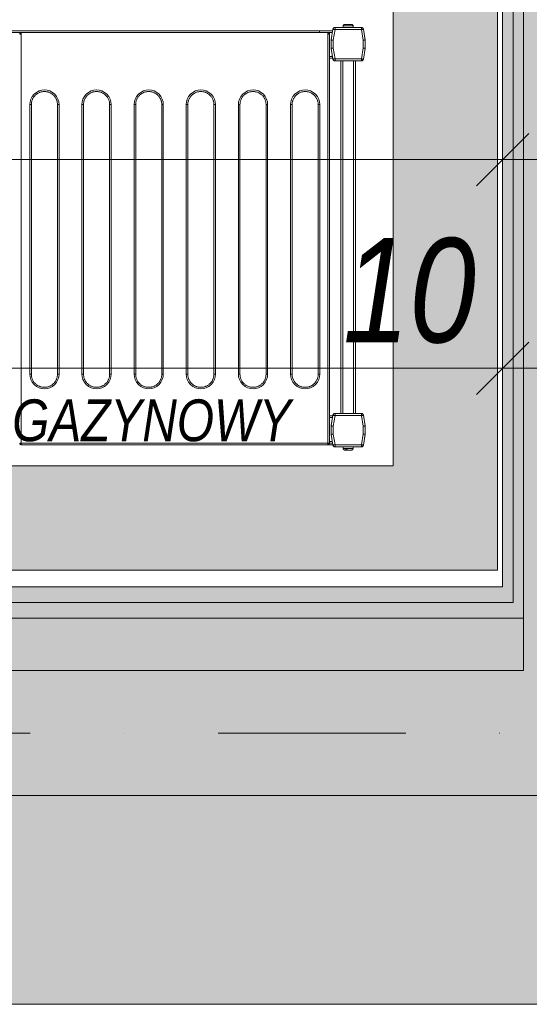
# Model space of a CAD drawing. Header units: millimetres. Extents: x -19278 to 18011, y -32369 to 41467.
# Tile 48 of 64: x -3814 to -3326, y 2630 to 3573. Entities that reach past the tile are written whole.
import ezdxf
from ezdxf.xclip import XClip

# ---------------------------------------------------------------- set-up
doc = ezdxf.new("R2010")
doc.units = ezdxf.units.MM
doc.header["$MEASUREMENT"] = 0
doc.header["$XCLIPFRAME"] = 0
doc.linetypes.add('Kropki i Kreski', pattern=[360, 180, -90, 0, -90])
for name, color, linetype in [('2D - Rysunki i Obrazki', 7, 'Continuous'), ('PT.A.01_1_Ściany wewnętrzne', 7, 'Continuous'), ('PT.A.01_1_Ściany zewnętrzne', 7, 'Continuous')]:
    doc.layers.add(name, color=color, linetype=linetype)
for name, color, linetype, lineweight in [('PT.A.01_1_Osie_Nr_pióra__101_Nr_pióra__252', 252, 'Continuous', 18), ('PT.A.01_1_Wnętrze - umeblowanie_Nr_pióra__101_Nr_pióra__252', 252, 'Continuous', 18), ('PT.A.01_1_Wnętrze - umeblowanie_Nr_pióra__1_Nr_pióra__7', 7, 'Continuous', 18), ('PT.A.01_1_Wnętrze - umeblowanie_Nr_pióra__201_Nr_pióra__7', 7, 'Continuous', 18), ('PT.A.01_1_Wymiarowanie_Nr_pióra__40_Nr_pióra__7', 7, 'Continuous', 18), ('PT.A.01_1_Ściany wewnętrzne_Nr_pióra__1_Nr_pióra__7', 7, 'Continuous', 18), ('PT.A.01_1_Ściany wewnętrzne_Nr_pióra__41_Nr_pióra__7', 7, 'Continuous', 18), ('PT.A.01_1_Ściany zewnętrzne_Nr_pióra__1_Nr_pióra__7', 7, 'Continuous', 18), ('PT.A.01_1_Ściany zewnętrzne_Nr_pióra__41_Nr_pióra__7', 7, 'Continuous', 18)]:
    doc.layers.add(name, color=color, linetype=linetype, lineweight=lineweight)
for name, color, linetype, lineweight, true_color in [('PT.A.01_1_Wymiarowanie_Nr_pióra__133_Nr_pióra__12', 7, 'Continuous', 18, 0xb0b000), ('PT.A.01_1_Ściany wewnętrzne_Nr_pióra__70_Nr_pióra__3', 7, 'Continuous', 18, 0x00bfbf), ('PT.A.01_1_Ściany zewnętrzne_Nr_pióra__174_Nr_pióra__22', 7, 'Continuous', 18, 0xe105fa)]:
    doc.layers.add(name, color=color, linetype=linetype, lineweight=lineweight, true_color=true_color)
doc.styles.add('GENERATED_STYLE_6', font='txt')

# ---------------------------------------------------------------- blocks, each defined once
blk = doc.blocks.new('Rysunek_1_1', base_point=(2114.36, 3072.6))
at = {"layer": 'PT.A.01_1_Wnętrze - umeblowanie_Nr_pióra__101_Nr_pióra__252', "linetype": 'Continuous'}
for points in [[(-3456.37, 3145.51), (-3356.37, 3045.51), (-3356.37, 4645.51), (-3456.37, 4545.51)], [(-4456.37, 3145.51), (-4556.37, 3045.51), (-3356.37, 3045.51), (-3456.37, 3145.51)]]:
    blk.add_hatch(color=256, dxfattribs=at).paths.add_polyline_path(points)
at = {"layer": 'PT.A.01_1_Ściany wewnętrzne', "linetype": 'Continuous', "lineweight": 0, "true_color": 0xffffff}
for points in [[(-3351.37, 4662.18), (-3351.37, 3029.51), (-3341.37, 3029.51), (-3341.37, 4662.18)], [(-3341.37, 4662.18), (-3341.37, 3029.51), (-3331.37, 3029.51), (-3331.37, 4662.18)], [(-3271.37, 3029.51), (-3271.37, 4662.18), (-3331.37, 4662.18), (-3331.37, 3029.51)]]:
    blk.add_hatch(color=7, dxfattribs=at).paths.add_polyline_path(points)
at = {"layer": 'PT.A.01_1_Ściany zewnętrzne', "linetype": 'Continuous', "lineweight": 0, "true_color": 0xffffff}
for points in [[(-6006.37, 3014.51), (-3351.37, 3014.51), (-3351.37, 3029.51), (-6006.37, 3029.51)], [(-3341.37, 3029.51), (-3351.37, 3029.51), (-3351.37, 3014.51), (-3341.37, 3014.51)], [(-3331.37, 3029.51), (-3341.37, 3029.51), (-3341.37, 3014.51), (-3331.37, 3014.51)], [(-3271.37, 3029.51), (-3331.37, 3029.51), (-3331.37, 3014.51), (-3271.37, 3014.51)], [(-6006.37, 3014.51), (-6006.37, 2999.51), (-3341.37, 2999.51), (-3341.37, 3014.51)], [(-3331.37, 3014.51), (-3341.37, 3014.51), (-3341.37, 2999.51), (-3331.37, 2999.51)], [(-3271.37, 3014.51), (-3331.37, 3014.51), (-3331.37, 2999.51), (-3271.37, 2999.51)], [(-6006.37, 2999.51), (-6006.37, 2949.51), (-3331.37, 2949.51), (-3331.37, 2999.51)], [(-3271.37, 2999.51), (-3331.37, 2999.51), (-3331.37, 2949.51), (-3271.37, 2949.51)], [(-6006.37, 2829.51), (-4361.28, 2829.51), (-4361.28, 2837.99), (-4294.03, 2837.99), (-4294.03, 2941), (-4361.28, 2941), (-4361.28, 2949.5), (-4221.28, 2949.5), (-4221.28, 2941), (-4288.53, 2941), (-4288.53, 2837.99), (-4221.28, 2837.99), (-4221.28, 2829.51), (-3331.37, 2829.51), (-3331.37, 2949.51), (-6006.37, 2949.51)], [(-3271.37, 2949.51), (-3331.37, 2949.51), (-3331.37, 2829.51), (-3271.37, 2829.51)]]:
    blk.add_hatch(color=7, dxfattribs=at).paths.add_polyline_path(points)
at = {"layer": 'PT.A.01_1_Ściany zewnętrzne_Nr_pióra__174_Nr_pióra__22', "linetype": 'Continuous'}
blk.add_hatch(color=256, dxfattribs=at).paths.add_polyline_path([(-6006.37, 2629.51), (-3026.37, 2629.51), (-3026.37, 2829.51), (-4221.28, 2829.51), (-4221.28, 2829.5), (-4361.28, 2829.5), (-4361.28, 2829.51), (-6006.37, 2829.51)])
at = {"layer": 'PT.A.01_1_Osie_Nr_pióra__101_Nr_pióra__252', "linetype": 'Kropki i Kreski'}
blk.add_line((-18028.2, 2889.51), (370.65, 2889.51), dxfattribs=at)
at = {"layer": 'PT.A.01_1_Wnętrze - umeblowanie_Nr_pióra__201_Nr_pióra__7', "linetype": 'Continuous'}
for p, q in [((-3504.11, 3567.56), (-3504.14, 3567.56)), ((-3504.11, 3567.56), (-3504.14, 3567.56)), ((-3494.71, 3567.56), (-3494.74, 3567.56)), ((-3494.71, 3567.56), (-3494.74, 3567.56)), ((-4398.84, 3562.51), (-3526.84, 3562.51)), ((-4398.84, 3562.51), (-3526.84, 3562.51)), ((-4398.84, 3561.01), (-3526.84, 3561.01)), ((-3812.84, 3559.41), (-3814.34, 3559.41)), ((-3812.84, 3559.41), (-3814.34, 3559.41)), ((-3518.84, 3560.91), (-3812.84, 3560.91)), ((-3812.84, 3560.91), (-3812.84, 3560.88)), ((-3812.84, 3560.91), (-3812.84, 3560.88)), ((-3812.84, 3560.88), (-3812.84, 3559.41)), ((-3812.84, 3560.88), (-3812.84, 3559.41)), ((-3812.84, 3559.41), (-3812.84, 3167.41)), ((-3812.84, 3559.41), (-3812.84, 3167.41)), ((-3526.84, 3561.01), (-3526.84, 3562.51)), ((-3526.84, 3562.51), (-3514.3, 3562.51)), ((-3526.84, 3561.01), (-3526.84, 3562.51)), ((-3526.84, 3562.51), (-3514.3, 3562.51)), ((-3526.84, 3560.91), (-3526.84, 3561.01)), ((-3526.84, 3561.01), (-3514.56, 3561.01)), ((-3526.84, 3560.91), (-3526.84, 3561.01)), ((-3526.84, 3561.01), (-3514.56, 3561.01)), ((-3518.84, 3560.88), (-3518.84, 3560.91)), ((-3518.84, 3560.88), (-3518.84, 3560.91)), ((-3518.84, 3559.41), (-3518.84, 3560.88)), ((-3518.84, 3559.41), (-3518.84, 3560.88)), ((-3517.34, 3559.41), (-3518.84, 3559.41)), ((-3518.84, 3167.41), (-3518.84, 3559.41)), ((-3517.34, 3559.41), (-3518.84, 3559.41)), ((-3518.84, 3167.41), (-3518.84, 3559.41)), ((-3517.34, 3167.41), (-3517.34, 3559.41)), ((-3517.34, 3167.41), (-3517.34, 3559.41)), ((-3514.02, 3564.11), (-3515.81, 3553.93)), ((-3514.02, 3564.11), (-3515.81, 3553.93)), ((-3512.05, 3563.76), (-3513.84, 3553.58)), ((-3512.05, 3563.76), (-3513.84, 3553.58)), ((-3512.05, 3565.76), (-3512.05, 3563.76)), ((-3486.8, 3565.76), (-3512.05, 3565.76)), ((-3512.05, 3565.76), (-3512.05, 3563.76)), ((-3486.8, 3565.76), (-3512.05, 3565.76)), ((-3486.8, 3563.76), (-3512.05, 3563.76)), ((-3486.8, 3563.76), (-3512.05, 3563.76)), ((-3504.18, 3567.26), (-3504.18, 3565.76)), ((-3494.68, 3567.26), (-3504.18, 3567.26)), ((-3504.18, 3567.26), (-3504.18, 3565.76)), ((-3494.68, 3567.26), (-3504.18, 3567.26)), ((-3494.68, 3565.76), (-3494.68, 3567.26)), ((-3494.68, 3565.76), (-3494.68, 3567.26)), ((-3486.8, 3563.76), (-3486.8, 3565.76)), ((-3486.8, 3563.76), (-3486.8, 3565.76)), ((-3485.01, 3553.58), (-3486.8, 3563.76)), ((-3485.01, 3553.58), (-3486.8, 3563.76)), ((-3483.04, 3553.93), (-3484.83, 3564.11)), ((-3484.83, 3564.11), (-3483.01, 3553.76)), ((-3483.04, 3553.93), (-3484.83, 3564.11)), ((-3484.83, 3564.11), (-3483.01, 3553.76)), ((-3515.84, 3553.76), (-3515.81, 3553.93)), ((-3515.84, 3553.76), (-3515.81, 3553.93)), ((-3515.84, 3553.58), (-3515.84, 3553.76)), ((-3515.84, 3553.58), (-3515.84, 3553.76)), ((-3513.84, 3553.58), (-3515.84, 3553.58)), ((-3515.84, 3553.58), (-3515.84, 3545.76)), ((-3513.84, 3553.58), (-3515.84, 3553.58)), ((-3515.84, 3553.58), (-3515.84, 3545.76)), ((-3513.84, 3553.58), (-3513.84, 3545.93)), ((-3513.84, 3553.58), (-3513.84, 3545.93)), ((-3483.01, 3553.58), (-3485.01, 3553.58)), ((-3485.01, 3545.93), (-3485.01, 3553.58)), ((-3483.01, 3553.58), (-3485.01, 3553.58)), ((-3485.01, 3545.93), (-3485.01, 3553.58)), ((-3483.01, 3553.76), (-3483.01, 3545.76)), ((-3483.01, 3553.76), (-3483.01, 3545.76)), ((-3483.01, 3545.76), (-3483.01, 3553.58)), ((-3483.01, 3545.76), (-3483.01, 3553.58)), ((-3515.84, 3545.51), (-3515.84, 3545.76)), ((-3515.84, 3545.76), (-3514.02, 3535.41)), ((-3515.84, 3545.51), (-3515.84, 3545.76)), ((-3515.84, 3545.76), (-3514.02, 3535.41)), ((-3514.52, 3538.01), (-3515.84, 3545.51)), ((-3514.52, 3538.01), (-3515.84, 3545.51)), ((-3513.84, 3545.93), (-3512.05, 3535.76)), ((-3513.84, 3545.93), (-3512.05, 3535.76)), ((-3486.8, 3535.76), (-3485.01, 3545.93)), ((-3486.8, 3535.76), (-3485.01, 3545.93)), ((-3484.83, 3535.41), (-3483.01, 3545.76)), ((-3483.01, 3545.76), (-3484.83, 3535.41)), ((-3484.83, 3535.41), (-3483.01, 3545.76)), ((-3483.01, 3545.76), (-3484.83, 3535.41)), ((-3517.34, 3538.01), (-3514.52, 3538.01)), ((-3517.34, 3538.01), (-3514.52, 3538.01)), ((-3517.34, 3536.51), (-3514.25, 3536.51)), ((-3517.34, 3536.51), (-3514.25, 3536.51)), ((-3512.05, 3535.76), (-3512.05, 3533.76)), ((-3512.05, 3535.76), (-3486.8, 3535.76)), ((-3512.05, 3535.76), (-3512.05, 3533.76)), ((-3512.05, 3535.76), (-3486.8, 3535.76)), ((-3512.05, 3533.76), (-3486.8, 3533.76)), ((-3512.05, 3533.76), (-3486.8, 3533.76)), ((-3506.43, 3195.85), (-3506.43, 3533.76)), ((-3506.43, 3195.85), (-3506.43, 3533.76)), ((-3504.43, 3195.85), (-3504.43, 3533.76)), ((-3504.43, 3195.85), (-3504.43, 3533.76)), ((-3494.43, 3195.85), (-3494.43, 3533.76)), ((-3494.43, 3195.85), (-3494.43, 3533.76)), ((-3492.43, 3195.85), (-3492.43, 3533.76)), ((-3492.43, 3195.85), (-3492.43, 3533.76)), ((-3486.8, 3533.76), (-3486.8, 3535.76)), ((-3486.8, 3533.76), (-3486.8, 3535.76)), ((-3804.64, 3233.41), (-3804.64, 3491.91)), ((-3804.64, 3491.91), (-3803.14, 3491.91)), ((-3804.64, 3233.41), (-3804.64, 3491.91)), ((-3804.64, 3491.91), (-3803.14, 3491.91)), ((-3803.14, 3233.41), (-3803.14, 3491.91)), ((-3803.14, 3233.41), (-3803.14, 3491.91)), ((-3778.14, 3491.91), (-3778.14, 3233.41)), ((-3778.14, 3491.91), (-3776.64, 3491.91)), ((-3778.14, 3491.91), (-3778.14, 3233.41)), ((-3778.14, 3491.91), (-3776.64, 3491.91)), ((-3776.64, 3491.91), (-3776.64, 3233.41)), ((-3776.64, 3491.91), (-3776.64, 3233.41)), ((-3754.64, 3233.41), (-3754.64, 3491.91)), ((-3754.64, 3491.91), (-3753.14, 3491.91)), ((-3754.64, 3233.41), (-3754.64, 3491.91)), ((-3754.64, 3491.91), (-3753.14, 3491.91)), ((-3753.14, 3233.41), (-3753.14, 3491.91)), ((-3753.14, 3233.41), (-3753.14, 3491.91)), ((-3728.14, 3491.91), (-3728.14, 3233.41)), ((-3728.14, 3491.91), (-3726.64, 3491.91)), ((-3728.14, 3491.91), (-3728.14, 3233.41)), ((-3728.14, 3491.91), (-3726.64, 3491.91)), ((-3726.64, 3491.91), (-3726.64, 3233.41)), ((-3726.64, 3491.91), (-3726.64, 3233.41)), ((-3704.64, 3233.41), (-3704.64, 3491.91)), ((-3704.64, 3491.91), (-3703.14, 3491.91)), ((-3704.64, 3233.41), (-3704.64, 3491.91)), ((-3704.64, 3491.91), (-3703.14, 3491.91)), ((-3703.14, 3233.41), (-3703.14, 3491.91)), ((-3703.14, 3233.41), (-3703.14, 3491.91)), ((-3678.14, 3491.91), (-3678.14, 3233.41)), ((-3678.14, 3491.91), (-3676.64, 3491.91)), ((-3678.14, 3491.91), (-3678.14, 3233.41)), ((-3678.14, 3491.91), (-3676.64, 3491.91)), ((-3676.64, 3491.91), (-3676.64, 3233.41)), ((-3676.64, 3491.91), (-3676.64, 3233.41)), ((-3654.64, 3233.41), (-3654.64, 3491.91)), ((-3654.64, 3491.91), (-3653.14, 3491.91)), ((-3654.64, 3233.41), (-3654.64, 3491.91)), ((-3654.64, 3491.91), (-3653.14, 3491.91)), ((-3653.14, 3233.41), (-3653.14, 3491.91)), ((-3653.14, 3233.41), (-3653.14, 3491.91)), ((-3628.14, 3491.91), (-3628.14, 3233.41)), ((-3628.14, 3491.91), (-3626.64, 3491.91)), ((-3628.14, 3491.91), (-3628.14, 3233.41)), ((-3628.14, 3491.91), (-3626.64, 3491.91)), ((-3626.64, 3491.91), (-3626.64, 3233.41)), ((-3626.64, 3491.91), (-3626.64, 3233.41)), ((-3604.64, 3233.41), (-3604.64, 3491.91)), ((-3604.64, 3491.91), (-3603.14, 3491.91)), ((-3604.64, 3233.41), (-3604.64, 3491.91)), ((-3604.64, 3491.91), (-3603.14, 3491.91)), ((-3603.14, 3233.41), (-3603.14, 3491.91)), ((-3603.14, 3233.41), (-3603.14, 3491.91)), ((-3578.14, 3491.91), (-3578.14, 3233.41)), ((-3578.14, 3491.91), (-3576.64, 3491.91)), ((-3578.14, 3491.91), (-3578.14, 3233.41)), ((-3578.14, 3491.91), (-3576.64, 3491.91)), ((-3576.64, 3491.91), (-3576.64, 3233.41)), ((-3576.64, 3491.91), (-3576.64, 3233.41)), ((-3554.64, 3233.41), (-3554.64, 3491.91)), ((-3554.64, 3491.91), (-3553.14, 3491.91)), ((-3554.64, 3233.41), (-3554.64, 3491.91)), ((-3554.64, 3491.91), (-3553.14, 3491.91)), ((-3553.14, 3233.41), (-3553.14, 3491.91)), ((-3553.14, 3233.41), (-3553.14, 3491.91)), ((-3528.14, 3491.91), (-3528.14, 3233.41)), ((-3528.14, 3491.91), (-3526.64, 3491.91)), ((-3528.14, 3491.91), (-3528.14, 3233.41)), ((-3528.14, 3491.91), (-3526.64, 3491.91)), ((-3526.64, 3491.91), (-3526.64, 3233.41)), ((-3526.64, 3491.91), (-3526.64, 3233.41)), ((-3804.64, 3233.41), (-3803.14, 3233.41)), ((-3804.64, 3233.41), (-3803.14, 3233.41)), ((-3776.64, 3233.41), (-3778.14, 3233.41)), ((-3776.64, 3233.41), (-3778.14, 3233.41)), ((-3754.64, 3233.41), (-3753.14, 3233.41)), ((-3754.64, 3233.41), (-3753.14, 3233.41)), ((-3726.64, 3233.41), (-3728.14, 3233.41)), ((-3726.64, 3233.41), (-3728.14, 3233.41)), ((-3704.64, 3233.41), (-3703.14, 3233.41)), ((-3704.64, 3233.41), (-3703.14, 3233.41)), ((-3676.64, 3233.41), (-3678.14, 3233.41)), ((-3676.64, 3233.41), (-3678.14, 3233.41)), ((-3654.64, 3233.41), (-3653.14, 3233.41)), ((-3654.64, 3233.41), (-3653.14, 3233.41)), ((-3626.64, 3233.41), (-3628.14, 3233.41)), ((-3626.64, 3233.41), (-3628.14, 3233.41)), ((-3604.64, 3233.41), (-3603.14, 3233.41)), ((-3604.64, 3233.41), (-3603.14, 3233.41)), ((-3576.64, 3233.41), (-3578.14, 3233.41)), ((-3576.64, 3233.41), (-3578.14, 3233.41)), ((-3554.64, 3233.41), (-3553.14, 3233.41)), ((-3554.64, 3233.41), (-3553.14, 3233.41)), ((-3526.64, 3233.41), (-3528.14, 3233.41)), ((-3526.64, 3233.41), (-3528.14, 3233.41)), ((-3517.34, 3193.51), (-3514.25, 3193.51)), ((-3517.34, 3193.51), (-3514.25, 3193.51)), ((-3517.34, 3192.01), (-3514.52, 3192.01)), ((-3517.34, 3192.01), (-3514.52, 3192.01)), ((-3515.84, 3184.51), (-3514.52, 3192.01)), ((-3515.84, 3184.51), (-3514.52, 3192.01)), ((-3514.02, 3194.19), (-3515.81, 3184.02)), ((-3514.02, 3194.19), (-3515.81, 3184.02)), ((-3512.05, 3193.85), (-3513.84, 3183.67)), ((-3512.05, 3193.85), (-3513.84, 3183.67)), ((-3512.05, 3195.85), (-3512.05, 3193.85)), ((-3486.8, 3195.85), (-3512.05, 3195.85)), ((-3512.05, 3195.85), (-3512.05, 3193.85)), ((-3486.8, 3195.85), (-3512.05, 3195.85)), ((-3486.8, 3193.85), (-3512.05, 3193.85)), ((-3486.8, 3193.85), (-3512.05, 3193.85)), ((-3486.8, 3193.85), (-3486.8, 3195.85)), ((-3486.8, 3193.85), (-3486.8, 3195.85)), ((-3485.01, 3183.67), (-3486.8, 3193.85)), ((-3485.01, 3183.67), (-3486.8, 3193.85)), ((-3483.04, 3184.02), (-3484.83, 3194.19)), ((-3483.04, 3184.02), (-3484.83, 3194.19)), ((-3515.84, 3183.76), (-3515.84, 3184.51)), ((-3515.84, 3183.76), (-3515.84, 3184.51)), ((-3515.84, 3183.77), (-3515.84, 3183.76)), ((-3515.84, 3183.77), (-3515.84, 3183.76)), ((-3515.84, 3183.76), (-3515.84, 3183.67)), ((-3515.84, 3183.76), (-3515.84, 3183.67)), ((-3515.84, 3183.67), (-3515.84, 3175.85)), ((-3513.84, 3183.67), (-3515.84, 3183.67)), ((-3515.84, 3183.67), (-3515.84, 3175.85)), ((-3513.84, 3183.67), (-3515.84, 3183.67)), ((-3513.84, 3183.67), (-3513.84, 3176.02)), ((-3513.84, 3183.67), (-3513.84, 3176.02)), ((-3485.01, 3176.02), (-3485.01, 3183.67)), ((-3483.01, 3183.67), (-3485.01, 3183.67)), ((-3485.01, 3176.02), (-3485.01, 3183.67)), ((-3483.01, 3183.67), (-3485.01, 3183.67)), ((-3483.01, 3183.76), (-3483.01, 3183.78)), ((-3483.01, 3183.76), (-3483.01, 3183.78)), ((-3483.01, 3175.76), (-3483.01, 3183.76)), ((-3483.01, 3175.76), (-3483.01, 3183.76)), ((-3483.01, 3175.85), (-3483.01, 3183.67)), ((-3483.01, 3175.85), (-3483.01, 3183.67)), ((-3515.84, 3175.85), (-3514.02, 3165.5)), ((-3515.84, 3175.85), (-3515.84, 3175.76)), ((-3515.84, 3175.85), (-3514.02, 3165.5)), ((-3515.84, 3175.85), (-3515.84, 3175.76)), ((-3515.84, 3175.76), (-3514.02, 3165.41)), ((-3515.84, 3175.76), (-3514.02, 3165.41)), ((-3513.84, 3176.02), (-3512.05, 3165.85)), ((-3513.84, 3176.02), (-3512.05, 3165.85)), ((-3486.8, 3165.85), (-3485.01, 3176.02)), ((-3486.8, 3165.85), (-3485.01, 3176.02)), ((-3484.83, 3165.5), (-3483.01, 3175.85)), ((-3484.83, 3165.5), (-3483.01, 3175.85)), ((-3484.83, 3165.41), (-3483.01, 3175.76)), ((-3484.83, 3165.41), (-3483.01, 3175.76)), ((-3814.34, 3167.41), (-3812.84, 3167.41)), ((-3814.34, 3167.41), (-3812.84, 3167.41)), ((-3812.84, 3167.41), (-3518.84, 3167.41)), ((-3812.84, 3166.35), (-3812.84, 3167.41)), ((-3812.84, 3167.41), (-3518.84, 3167.41)), ((-3812.84, 3166.35), (-3812.84, 3167.41)), ((-3812.84, 3165.91), (-3812.84, 3166.35)), ((-3812.84, 3165.91), (-3812.84, 3166.35)), ((-3812.84, 3165.91), (-3518.84, 3165.91)), ((-3812.84, 3165.91), (-3518.84, 3165.91)), ((-3486.8, 3165.85), (-3789.67, 3165.85)), ((-3486.8, 3165.85), (-3789.67, 3165.85)), ((-3518.84, 3167.41), (-3517.34, 3167.41)), ((-3518.84, 3167.41), (-3518.84, 3166.35)), ((-3518.84, 3167.41), (-3517.34, 3167.41)), ((-3518.84, 3167.41), (-3518.84, 3166.35)), ((-3518.84, 3166.35), (-3518.84, 3165.91)), ((-3518.84, 3166.35), (-3518.84, 3165.91)), ((-3517.34, 3169.01), (-3514.65, 3169.01)), ((-3517.34, 3169.01), (-3514.65, 3169.01)), ((-3517.34, 3167.51), (-3514.39, 3167.51)), ((-3517.34, 3167.51), (-3514.39, 3167.51)), ((-3512.05, 3165.85), (-3486.8, 3165.85)), ((-3512.05, 3165.85), (-3512.05, 3163.85)), ((-3512.05, 3165.85), (-3486.8, 3165.85)), ((-3512.05, 3165.85), (-3512.05, 3163.85)), ((-3512.05, 3163.85), (-3486.8, 3163.85)), ((-3512.05, 3163.85), (-3486.8, 3163.85)), ((-3512.05, 3163.76), (-3486.8, 3163.76)), ((-3512.05, 3163.76), (-3486.8, 3163.76)), ((-3504.18, 3163.76), (-3504.18, 3162.26)), ((-3504.18, 3163.76), (-3504.18, 3162.26)), ((-3504.18, 3162.26), (-3494.68, 3162.26)), ((-3504.18, 3162.26), (-3494.68, 3162.26)), ((-3501.77, 3161.96), (-3500.66, 3161.96)), ((-3501.77, 3161.96), (-3500.66, 3161.96)), ((-3494.68, 3162.26), (-3494.68, 3163.76)), ((-3494.68, 3162.26), (-3494.68, 3163.76)), ((-3486.8, 3163.85), (-3486.8, 3165.85)), ((-3486.8, 3163.85), (-3486.8, 3165.85)), ((-3500.27, 3160.76), (-3501.2, 3160.76)), ((-3500.27, 3160.76), (-3501.2, 3160.76))]:
    blk.add_line(p, q, dxfattribs=at)
at = {"layer": 'PT.A.01_1_Wnętrze - umeblowanie_Nr_pióra__201_Nr_pióra__7', "linetype": 'Continuous', "flags": 128}
for points in [[(-3502.62, 3568.76), (-3503.13, 3568.67), (-3503.58, 3568.42), (-3503.92, 3568.04), (-3504.11, 3567.56)], [(-3502.62, 3568.76), (-3503.13, 3568.67), (-3503.58, 3568.42), (-3503.92, 3568.04), (-3504.11, 3567.56)], [(-3496.23, 3568.76), (-3496.61, 3568.76), (-3497.35, 3568.76), (-3498.35, 3568.76), (-3499.43, 3568.76), (-3500.5, 3568.76), (-3501.5, 3568.76), (-3502.24, 3568.76), (-3502.62, 3568.76)], [(-3496.23, 3568.76), (-3496.61, 3568.76), (-3497.35, 3568.76), (-3498.35, 3568.76), (-3499.43, 3568.76), (-3500.5, 3568.76), (-3501.5, 3568.76), (-3502.24, 3568.76), (-3502.62, 3568.76)], [(-3494.74, 3567.56), (-3494.93, 3568.03), (-3495.25, 3568.41), (-3495.69, 3568.66), (-3496.23, 3568.76)], [(-3494.74, 3567.56), (-3494.93, 3568.03), (-3495.25, 3568.41), (-3495.69, 3568.66), (-3496.23, 3568.76)], [(-3813.15, 3560.84), (-3813.44, 3560.75), (-3813.7, 3560.6), (-3813.93, 3560.41), (-3814.24, 3559.93), (-3814.34, 3559.39)], [(-3813.15, 3560.84), (-3813.44, 3560.75), (-3813.7, 3560.6), (-3813.93, 3560.41), (-3814.24, 3559.93), (-3814.34, 3559.39)], [(-3812.84, 3560.88), (-3813.15, 3560.84)], [(-3812.84, 3560.88), (-3813.15, 3560.84)], [(-3518.54, 3560.84), (-3518.84, 3560.88)], [(-3518.54, 3560.84), (-3518.84, 3560.88)], [(-3517.34, 3559.39), (-3517.44, 3559.93), (-3517.75, 3560.41), (-3517.98, 3560.6), (-3518.24, 3560.75), (-3518.54, 3560.84)], [(-3517.34, 3559.39), (-3517.44, 3559.93), (-3517.75, 3560.41), (-3517.98, 3560.6), (-3518.24, 3560.75), (-3518.54, 3560.84)], [(-3512.05, 3563.76), (-3512.43, 3563.83), (-3512.8, 3563.89), (-3513.14, 3563.95), (-3513.44, 3564.01), (-3513.68, 3564.05), (-3513.87, 3564.08), (-3514.02, 3564.11)], [(-3512.05, 3563.76), (-3512.43, 3563.83), (-3512.8, 3563.89), (-3513.14, 3563.95), (-3513.44, 3564.01), (-3513.68, 3564.05), (-3513.87, 3564.08), (-3514.02, 3564.11)], [(-3484.87, 3564.1), (-3484.98, 3564.08), (-3485.17, 3564.05), (-3485.41, 3564.01), (-3485.71, 3563.95), (-3486.05, 3563.89), (-3486.42, 3563.83), (-3486.8, 3563.76)], [(-3484.87, 3564.1), (-3484.98, 3564.08), (-3485.17, 3564.05), (-3485.41, 3564.01), (-3485.71, 3563.95), (-3486.05, 3563.89), (-3486.42, 3563.83), (-3486.8, 3563.76)], [(-3515.77, 3553.93), (-3515.66, 3553.91), (-3515.48, 3553.87), (-3515.23, 3553.83), (-3514.94, 3553.78), (-3514.59, 3553.72), (-3514.23, 3553.65), (-3513.84, 3553.58)], [(-3515.77, 3553.93), (-3515.66, 3553.91), (-3515.48, 3553.87), (-3515.23, 3553.83), (-3514.94, 3553.78), (-3514.59, 3553.72), (-3514.23, 3553.65), (-3513.84, 3553.58)], [(-3485.01, 3553.58), (-3484.63, 3553.65), (-3484.26, 3553.72), (-3483.92, 3553.78), (-3483.62, 3553.83), (-3483.37, 3553.87), (-3483.19, 3553.91), (-3483.04, 3553.93)], [(-3485.01, 3553.58), (-3484.63, 3553.65), (-3484.26, 3553.72), (-3483.92, 3553.78), (-3483.62, 3553.83), (-3483.37, 3553.87), (-3483.19, 3553.91), (-3483.04, 3553.93)], [(-3513.84, 3545.93), (-3514.19, 3545.9), (-3514.53, 3545.87), (-3514.84, 3545.85), (-3515.13, 3545.82), (-3515.37, 3545.8), (-3515.57, 3545.78), (-3515.72, 3545.77), (-3515.84, 3545.76)], [(-3513.84, 3545.93), (-3514.19, 3545.9), (-3514.53, 3545.87), (-3514.84, 3545.85), (-3515.13, 3545.82), (-3515.37, 3545.8), (-3515.57, 3545.78), (-3515.72, 3545.77), (-3515.84, 3545.76)], [(-3483.05, 3545.76), (-3483.16, 3545.77), (-3483.35, 3545.79), (-3483.6, 3545.81), (-3483.9, 3545.84), (-3484.24, 3545.87), (-3484.62, 3545.9), (-3485.01, 3545.93)], [(-3483.05, 3545.76), (-3483.16, 3545.77), (-3483.35, 3545.79), (-3483.6, 3545.81), (-3483.9, 3545.84), (-3484.24, 3545.87), (-3484.62, 3545.9), (-3485.01, 3545.93)], [(-3514.25, 3536.51), (-3514.27, 3536.62), (-3514.3, 3536.76), (-3514.33, 3536.95), (-3514.37, 3537.18), (-3514.42, 3537.44), (-3514.47, 3537.72), (-3514.52, 3538.01)], [(-3514.25, 3536.51), (-3514.27, 3536.62), (-3514.3, 3536.76), (-3514.33, 3536.95), (-3514.37, 3537.18), (-3514.42, 3537.44), (-3514.47, 3537.72), (-3514.52, 3538.01)], [(-3513.98, 3535.42), (-3513.87, 3535.44), (-3513.68, 3535.47), (-3513.44, 3535.51), (-3513.14, 3535.57), (-3512.8, 3535.63), (-3512.43, 3535.69), (-3512.05, 3535.76)], [(-3513.98, 3535.42), (-3513.87, 3535.44), (-3513.68, 3535.47), (-3513.44, 3535.51), (-3513.14, 3535.57), (-3512.8, 3535.63), (-3512.43, 3535.69), (-3512.05, 3535.76)], [(-3486.8, 3535.76), (-3486.42, 3535.69), (-3486.05, 3535.63), (-3485.71, 3535.57), (-3485.41, 3535.51), (-3485.17, 3535.47), (-3484.98, 3535.44), (-3484.83, 3535.41)], [(-3486.8, 3535.76), (-3486.42, 3535.69), (-3486.05, 3535.63), (-3485.71, 3535.57), (-3485.41, 3535.51), (-3485.17, 3535.47), (-3484.98, 3535.44), (-3484.83, 3535.41)], [(-3804.64, 3491.91), (-3804.41, 3494.46), (-3803.66, 3497.06), (-3802.36, 3499.57), (-3800.54, 3501.81), (-3798.3, 3503.63), (-3795.79, 3504.93), (-3793.19, 3505.68), (-3790.64, 3505.91), (-3788.09, 3505.68), (-3785.49, 3504.93), (-3782.98, 3503.63), (-3780.74, 3501.81), (-3778.92, 3499.57), (-3777.62, 3497.06), (-3776.87, 3494.46), (-3776.64, 3491.91)], [(-3804.64, 3491.91), (-3804.41, 3494.46), (-3803.66, 3497.06), (-3802.36, 3499.57), (-3800.54, 3501.81), (-3798.3, 3503.63), (-3795.79, 3504.93), (-3793.19, 3505.68), (-3790.64, 3505.91), (-3788.09, 3505.68), (-3785.49, 3504.93), (-3782.98, 3503.63), (-3780.74, 3501.81), (-3778.92, 3499.57), (-3777.62, 3497.06), (-3776.87, 3494.46), (-3776.64, 3491.91)], [(-3754.64, 3491.91), (-3754.41, 3494.46), (-3753.66, 3497.06), (-3752.36, 3499.57), (-3750.54, 3501.81), (-3748.3, 3503.63), (-3745.79, 3504.93), (-3743.19, 3505.68), (-3740.64, 3505.91), (-3738.09, 3505.68), (-3735.49, 3504.93), (-3732.98, 3503.63), (-3730.74, 3501.81), (-3728.92, 3499.57), (-3727.62, 3497.06), (-3726.87, 3494.46), (-3726.64, 3491.91)], [(-3754.64, 3491.91), (-3754.41, 3494.46), (-3753.66, 3497.06), (-3752.36, 3499.57), (-3750.54, 3501.81), (-3748.3, 3503.63), (-3745.79, 3504.93), (-3743.19, 3505.68), (-3740.64, 3505.91), (-3738.09, 3505.68), (-3735.49, 3504.93), (-3732.98, 3503.63), (-3730.74, 3501.81), (-3728.92, 3499.57), (-3727.62, 3497.06), (-3726.87, 3494.46), (-3726.64, 3491.91)], [(-3704.64, 3491.91), (-3704.41, 3494.46), (-3703.66, 3497.06), (-3702.36, 3499.57), (-3700.54, 3501.81), (-3698.3, 3503.63), (-3695.79, 3504.93), (-3693.19, 3505.68), (-3690.64, 3505.91), (-3688.09, 3505.68), (-3685.49, 3504.93), (-3682.98, 3503.63), (-3680.74, 3501.81), (-3678.92, 3499.57), (-3677.62, 3497.06), (-3676.87, 3494.46), (-3676.64, 3491.91)], [(-3704.64, 3491.91), (-3704.41, 3494.46), (-3703.66, 3497.06), (-3702.36, 3499.57), (-3700.54, 3501.81), (-3698.3, 3503.63), (-3695.79, 3504.93), (-3693.19, 3505.68), (-3690.64, 3505.91), (-3688.09, 3505.68), (-3685.49, 3504.93), (-3682.98, 3503.63), (-3680.74, 3501.81), (-3678.92, 3499.57), (-3677.62, 3497.06), (-3676.87, 3494.46), (-3676.64, 3491.91)], [(-3654.64, 3491.91), (-3654.41, 3494.46), (-3653.66, 3497.06), (-3652.36, 3499.57), (-3650.54, 3501.81), (-3648.3, 3503.63), (-3645.79, 3504.93), (-3643.19, 3505.68), (-3640.64, 3505.91), (-3638.09, 3505.68), (-3635.49, 3504.93), (-3632.98, 3503.63), (-3630.74, 3501.81), (-3628.92, 3499.57), (-3627.62, 3497.06), (-3626.87, 3494.46), (-3626.64, 3491.91)], [(-3654.64, 3491.91), (-3654.41, 3494.46), (-3653.66, 3497.06), (-3652.36, 3499.57), (-3650.54, 3501.81), (-3648.3, 3503.63), (-3645.79, 3504.93), (-3643.19, 3505.68), (-3640.64, 3505.91), (-3638.09, 3505.68), (-3635.49, 3504.93), (-3632.98, 3503.63), (-3630.74, 3501.81), (-3628.92, 3499.57), (-3627.62, 3497.06), (-3626.87, 3494.46), (-3626.64, 3491.91)], [(-3604.64, 3491.91), (-3604.41, 3494.46), (-3603.66, 3497.06), (-3602.36, 3499.57), (-3600.54, 3501.81), (-3598.3, 3503.63), (-3595.79, 3504.93), (-3593.19, 3505.68), (-3590.64, 3505.91), (-3588.09, 3505.68), (-3585.49, 3504.93), (-3582.98, 3503.63), (-3580.74, 3501.81), (-3578.92, 3499.57), (-3577.62, 3497.06), (-3576.87, 3494.46), (-3576.64, 3491.91)], [(-3604.64, 3491.91), (-3604.41, 3494.46), (-3603.66, 3497.06), (-3602.36, 3499.57), (-3600.54, 3501.81), (-3598.3, 3503.63), (-3595.79, 3504.93), (-3593.19, 3505.68), (-3590.64, 3505.91), (-3588.09, 3505.68), (-3585.49, 3504.93), (-3582.98, 3503.63), (-3580.74, 3501.81), (-3578.92, 3499.57), (-3577.62, 3497.06), (-3576.87, 3494.46), (-3576.64, 3491.91)], [(-3554.64, 3491.91), (-3554.41, 3494.46), (-3553.66, 3497.06), (-3552.36, 3499.57), (-3550.54, 3501.81), (-3548.3, 3503.63), (-3545.79, 3504.93), (-3543.19, 3505.68), (-3540.64, 3505.91), (-3538.09, 3505.68), (-3535.49, 3504.93), (-3532.98, 3503.63), (-3530.74, 3501.81), (-3528.92, 3499.57), (-3527.62, 3497.06), (-3526.87, 3494.46), (-3526.64, 3491.91)], [(-3554.64, 3491.91), (-3554.41, 3494.46), (-3553.66, 3497.06), (-3552.36, 3499.57), (-3550.54, 3501.81), (-3548.3, 3503.63), (-3545.79, 3504.93), (-3543.19, 3505.68), (-3540.64, 3505.91), (-3538.09, 3505.68), (-3535.49, 3504.93), (-3532.98, 3503.63), (-3530.74, 3501.81), (-3528.92, 3499.57), (-3527.62, 3497.06), (-3526.87, 3494.46), (-3526.64, 3491.91)], [(-3776.64, 3233.41), (-3776.87, 3230.86), (-3777.62, 3228.26), (-3778.92, 3225.75), (-3780.74, 3223.51), (-3782.98, 3221.69), (-3785.49, 3220.39), (-3788.09, 3219.64), (-3790.64, 3219.41), (-3793.19, 3219.64), (-3795.79, 3220.39), (-3798.3, 3221.69), (-3800.54, 3223.51), (-3802.36, 3225.75), (-3803.66, 3228.26), (-3804.41, 3230.86), (-3804.64, 3233.41)], [(-3776.64, 3233.41), (-3776.87, 3230.86), (-3777.62, 3228.26), (-3778.92, 3225.75), (-3780.74, 3223.51), (-3782.98, 3221.69), (-3785.49, 3220.39), (-3788.09, 3219.64), (-3790.64, 3219.41), (-3793.19, 3219.64), (-3795.79, 3220.39), (-3798.3, 3221.69), (-3800.54, 3223.51), (-3802.36, 3225.75), (-3803.66, 3228.26), (-3804.41, 3230.86), (-3804.64, 3233.41)], [(-3726.64, 3233.41), (-3726.87, 3230.86), (-3727.62, 3228.26), (-3728.92, 3225.75), (-3730.74, 3223.51), (-3732.98, 3221.69), (-3735.49, 3220.39), (-3738.09, 3219.64), (-3740.64, 3219.41), (-3743.19, 3219.64), (-3745.79, 3220.39), (-3748.3, 3221.69), (-3750.54, 3223.51), (-3752.36, 3225.75), (-3753.66, 3228.26), (-3754.41, 3230.86), (-3754.64, 3233.41)], [(-3726.64, 3233.41), (-3726.87, 3230.86), (-3727.62, 3228.26), (-3728.92, 3225.75), (-3730.74, 3223.51), (-3732.98, 3221.69), (-3735.49, 3220.39), (-3738.09, 3219.64), (-3740.64, 3219.41), (-3743.19, 3219.64), (-3745.79, 3220.39), (-3748.3, 3221.69), (-3750.54, 3223.51), (-3752.36, 3225.75), (-3753.66, 3228.26), (-3754.41, 3230.86), (-3754.64, 3233.41)], [(-3676.64, 3233.41), (-3676.87, 3230.86), (-3677.62, 3228.26), (-3678.92, 3225.75), (-3680.74, 3223.51), (-3682.98, 3221.69), (-3685.49, 3220.39), (-3688.09, 3219.64), (-3690.64, 3219.41), (-3693.19, 3219.64), (-3695.79, 3220.39), (-3698.3, 3221.69), (-3700.54, 3223.51), (-3702.36, 3225.75), (-3703.66, 3228.26), (-3704.41, 3230.86), (-3704.64, 3233.41)], [(-3676.64, 3233.41), (-3676.87, 3230.86), (-3677.62, 3228.26), (-3678.92, 3225.75), (-3680.74, 3223.51), (-3682.98, 3221.69), (-3685.49, 3220.39), (-3688.09, 3219.64), (-3690.64, 3219.41), (-3693.19, 3219.64), (-3695.79, 3220.39), (-3698.3, 3221.69), (-3700.54, 3223.51), (-3702.36, 3225.75), (-3703.66, 3228.26), (-3704.41, 3230.86), (-3704.64, 3233.41)], [(-3626.64, 3233.41), (-3626.87, 3230.86), (-3627.62, 3228.26), (-3628.92, 3225.75), (-3630.74, 3223.51), (-3632.98, 3221.69), (-3635.49, 3220.39), (-3638.09, 3219.64), (-3640.64, 3219.41), (-3643.19, 3219.64), (-3645.79, 3220.39), (-3648.3, 3221.69), (-3650.54, 3223.51), (-3652.36, 3225.75), (-3653.66, 3228.26), (-3654.41, 3230.86), (-3654.64, 3233.41)], [(-3626.64, 3233.41), (-3626.87, 3230.86), (-3627.62, 3228.26), (-3628.92, 3225.75), (-3630.74, 3223.51), (-3632.98, 3221.69), (-3635.49, 3220.39), (-3638.09, 3219.64), (-3640.64, 3219.41), (-3643.19, 3219.64), (-3645.79, 3220.39), (-3648.3, 3221.69), (-3650.54, 3223.51), (-3652.36, 3225.75), (-3653.66, 3228.26), (-3654.41, 3230.86), (-3654.64, 3233.41)], [(-3576.64, 3233.41), (-3576.87, 3230.86), (-3577.62, 3228.26), (-3578.92, 3225.75), (-3580.74, 3223.51), (-3582.98, 3221.69), (-3585.49, 3220.39), (-3588.09, 3219.64), (-3590.64, 3219.41), (-3593.19, 3219.64), (-3595.79, 3220.39), (-3598.3, 3221.69), (-3600.54, 3223.51), (-3602.36, 3225.75), (-3603.66, 3228.26), (-3604.41, 3230.86), (-3604.64, 3233.41)], [(-3576.64, 3233.41), (-3576.87, 3230.86), (-3577.62, 3228.26), (-3578.92, 3225.75), (-3580.74, 3223.51), (-3582.98, 3221.69), (-3585.49, 3220.39), (-3588.09, 3219.64), (-3590.64, 3219.41), (-3593.19, 3219.64), (-3595.79, 3220.39), (-3598.3, 3221.69), (-3600.54, 3223.51), (-3602.36, 3225.75), (-3603.66, 3228.26), (-3604.41, 3230.86), (-3604.64, 3233.41)], [(-3526.64, 3233.41), (-3526.87, 3230.86), (-3527.62, 3228.26), (-3528.92, 3225.75), (-3530.74, 3223.51), (-3532.98, 3221.69), (-3535.49, 3220.39), (-3538.09, 3219.64), (-3540.64, 3219.41), (-3543.19, 3219.64), (-3545.79, 3220.39), (-3548.3, 3221.69), (-3550.54, 3223.51), (-3552.36, 3225.75), (-3553.66, 3228.26), (-3554.41, 3230.86), (-3554.64, 3233.41)], [(-3526.64, 3233.41), (-3526.87, 3230.86), (-3527.62, 3228.26), (-3528.92, 3225.75), (-3530.74, 3223.51), (-3532.98, 3221.69), (-3535.49, 3220.39), (-3538.09, 3219.64), (-3540.64, 3219.41), (-3543.19, 3219.64), (-3545.79, 3220.39), (-3548.3, 3221.69), (-3550.54, 3223.51), (-3552.36, 3225.75), (-3553.66, 3228.26), (-3554.41, 3230.86), (-3554.64, 3233.41)], [(-3514.52, 3192.01), (-3514.47, 3192.3), (-3514.42, 3192.58), (-3514.37, 3192.84), (-3514.33, 3193.07), (-3514.3, 3193.26), (-3514.27, 3193.4), (-3514.25, 3193.51)], [(-3514.52, 3192.01), (-3514.47, 3192.3), (-3514.42, 3192.58), (-3514.37, 3192.84), (-3514.33, 3193.07), (-3514.3, 3193.26), (-3514.27, 3193.4), (-3514.25, 3193.51)], [(-3512.05, 3193.85), (-3512.43, 3193.91), (-3512.8, 3193.98), (-3513.14, 3194.04), (-3513.44, 3194.09), (-3513.68, 3194.14), (-3513.87, 3194.17), (-3514.02, 3194.19)], [(-3512.05, 3193.85), (-3512.43, 3193.91), (-3512.8, 3193.98), (-3513.14, 3194.04), (-3513.44, 3194.09), (-3513.68, 3194.14), (-3513.87, 3194.17), (-3514.02, 3194.19)], [(-3484.87, 3194.19), (-3484.98, 3194.17), (-3485.17, 3194.14), (-3485.41, 3194.09), (-3485.71, 3194.04), (-3486.05, 3193.98), (-3486.42, 3193.91), (-3486.8, 3193.85)], [(-3484.87, 3194.19), (-3484.98, 3194.17), (-3485.17, 3194.14), (-3485.41, 3194.09), (-3485.71, 3194.04), (-3486.05, 3193.98), (-3486.42, 3193.91), (-3486.8, 3193.85)], [(-3515.77, 3184.01), (-3515.66, 3183.99), (-3515.48, 3183.96), (-3515.23, 3183.92), (-3514.94, 3183.87), (-3514.59, 3183.81), (-3514.23, 3183.74), (-3513.84, 3183.67)], [(-3515.77, 3184.01), (-3515.66, 3183.99), (-3515.48, 3183.96), (-3515.23, 3183.92), (-3514.94, 3183.87), (-3514.59, 3183.81), (-3514.23, 3183.74), (-3513.84, 3183.67)], [(-3485.01, 3183.67), (-3484.63, 3183.74), (-3484.26, 3183.81), (-3483.92, 3183.87), (-3483.62, 3183.92), (-3483.37, 3183.96), (-3483.19, 3183.99), (-3483.04, 3184.02)], [(-3485.01, 3183.67), (-3484.63, 3183.74), (-3484.26, 3183.81), (-3483.92, 3183.87), (-3483.62, 3183.92), (-3483.37, 3183.96), (-3483.19, 3183.99), (-3483.04, 3184.02)], [(-3513.84, 3176.02), (-3514.23, 3175.99), (-3514.61, 3175.96), (-3514.95, 3175.92), (-3515.26, 3175.9), (-3515.5, 3175.88), (-3515.69, 3175.86), (-3515.84, 3175.85)], [(-3513.84, 3176.02), (-3514.23, 3175.99), (-3514.61, 3175.96), (-3514.95, 3175.92), (-3515.26, 3175.9), (-3515.5, 3175.88), (-3515.69, 3175.86), (-3515.84, 3175.85)], [(-3483.01, 3175.85), (-3483.13, 3175.86), (-3483.28, 3175.87), (-3483.48, 3175.89), (-3483.72, 3175.91), (-3484.01, 3175.93), (-3484.33, 3175.96), (-3484.66, 3175.99), (-3485.01, 3176.02)], [(-3483.01, 3175.85), (-3483.13, 3175.86), (-3483.28, 3175.87), (-3483.48, 3175.89), (-3483.72, 3175.91), (-3484.01, 3175.93), (-3484.33, 3175.96), (-3484.66, 3175.99), (-3485.01, 3176.02)], [(-3513.98, 3165.51), (-3513.87, 3165.53), (-3513.68, 3165.56), (-3513.44, 3165.6), (-3513.14, 3165.65), (-3512.8, 3165.71), (-3512.43, 3165.78), (-3512.05, 3165.85)], [(-3513.98, 3165.51), (-3513.87, 3165.53), (-3513.68, 3165.56), (-3513.44, 3165.6), (-3513.14, 3165.65), (-3512.8, 3165.71), (-3512.43, 3165.78), (-3512.05, 3165.85)], [(-3501.2, 3160.76), (-3501.39, 3160.85), (-3501.57, 3161.1), (-3501.69, 3161.48), (-3501.77, 3161.96)], [(-3501.2, 3160.76), (-3501.39, 3160.85), (-3501.57, 3161.1), (-3501.69, 3161.48), (-3501.77, 3161.96)], [(-3500.66, 3161.96), (-3500.59, 3161.49), (-3500.46, 3161.11), (-3500.3, 3160.86), (-3500.09, 3160.76)], [(-3500.66, 3161.96), (-3500.59, 3161.49), (-3500.46, 3161.11), (-3500.3, 3160.86), (-3500.09, 3160.76)], [(-3486.8, 3165.85), (-3486.42, 3165.78), (-3486.05, 3165.71), (-3485.71, 3165.65), (-3485.41, 3165.6), (-3485.17, 3165.56), (-3484.98, 3165.53), (-3484.83, 3165.5)], [(-3486.8, 3165.85), (-3486.42, 3165.78), (-3486.05, 3165.71), (-3485.71, 3165.65), (-3485.41, 3165.6), (-3485.17, 3165.56), (-3484.98, 3165.53), (-3484.83, 3165.5)], [(-3502.22, 3160.76), (-3502, 3160.76), (-3501.2, 3160.76)], [(-3502.22, 3160.76), (-3502, 3160.76), (-3501.2, 3160.76)], [(-3500.09, 3160.76), (-3499.01, 3160.76), (-3497.91, 3160.76), (-3497, 3160.76), (-3496.42, 3160.76), (-3496.18, 3160.76), (-3496.2, 3160.76)], [(-3500.09, 3160.76), (-3499.01, 3160.76), (-3497.91, 3160.76), (-3497, 3160.76), (-3496.42, 3160.76), (-3496.18, 3160.76), (-3496.2, 3160.76)]]:
    blk.add_lwpolyline(points, dxfattribs=at)
at = {"layer": 'PT.A.01_1_Wnętrze - umeblowanie_Nr_pióra__201_Nr_pióra__7', "linetype": 'Continuous'}
for centre, radius, start, end in [((-3502.68, 3567.26), 1.5, 168.46304, 180), ((-3502.68, 3567.26), 1.5, 168.46304, 180), ((-3496.18, 3567.26), 1.5, 0, 11.53696), ((-3496.18, 3567.26), 1.5, 0, 11.53696), ((-3512.05, 3563.76), 2, 90, 170), ((-3512.05, 3563.76), 2, 90, 170), ((-3486.8, 3563.76), 2, 10, 90), ((-3486.8, 3563.76), 2, 10, 90), ((-3486.8, 3563.76), 2, 10, 90), ((-3486.8, 3563.76), 2, 10, 90), ((-3513.84, 3553.58), 2, 170, 180), ((-3513.84, 3553.58), 2, 170, 180), ((-3485.01, 3553.58), 2, 0, 10), ((-3485.01, 3553.58), 2, 0, 10), ((-3512.05, 3535.76), 2, 190, 270), ((-3512.05, 3535.76), 2, 190, 270), ((-3486.8, 3535.76), 2, 270, 350), ((-3486.8, 3535.76), 2, 270, 350), ((-3486.8, 3535.76), 2, 270, 350), ((-3486.8, 3535.76), 2, 270, 350), ((-3790.64, 3491.91), 12.5, 360, 180), ((-3790.64, 3491.91), 12.5, 360, 180), ((-3740.64, 3491.91), 12.5, 360, 180), ((-3740.64, 3491.91), 12.5, 360, 180), ((-3690.64, 3491.91), 12.5, 360, 180), ((-3690.64, 3491.91), 12.5, 360, 180), ((-3640.64, 3491.91), 12.5, 360, 180), ((-3640.64, 3491.91), 12.5, 360, 180), ((-3590.64, 3491.91), 12.5, 360, 180), ((-3590.64, 3491.91), 12.5, 360, 180), ((-3540.64, 3491.91), 12.5, 360, 180), ((-3540.64, 3491.91), 12.5, 360, 180), ((-3790.64, 3233.41), 12.5, 180, 360), ((-3790.64, 3233.41), 12.5, 180, 360), ((-3740.64, 3233.41), 12.5, 180, 360), ((-3740.64, 3233.41), 12.5, 180, 360), ((-3690.64, 3233.41), 12.5, 180, 360), ((-3690.64, 3233.41), 12.5, 180, 360), ((-3640.64, 3233.41), 12.5, 180, 360), ((-3640.64, 3233.41), 12.5, 180, 360), ((-3590.64, 3233.41), 12.5, 180, 360), ((-3590.64, 3233.41), 12.5, 180, 360), ((-3540.64, 3233.41), 12.5, 180, 360), ((-3540.64, 3233.41), 12.5, 180, 360), ((-3512.05, 3193.85), 2, 90, 170), ((-3512.05, 3193.85), 2, 90, 170), ((-3486.8, 3193.85), 2, 10, 90), ((-3486.8, 3193.85), 2, 10, 90), ((-3513.84, 3183.67), 2, 170, 180), ((-3513.84, 3183.67), 2, 170, 180), ((-3485.01, 3183.67), 2, 0, 10), ((-3485.01, 3183.67), 2, 0, 10), ((-3812.84, 3167.41), 1.5, 180, 270), ((-3812.84, 3167.41), 1.5, 180, 270), ((-3518.84, 3167.41), 1.5, 270, 0), ((-3518.84, 3167.41), 1.5, 270, 0), ((-3512.05, 3165.85), 2, 190, 270), ((-3512.05, 3165.85), 2, 190, 270), ((-3512.05, 3165.76), 2, 190, 270), ((-3512.05, 3165.76), 2, 190, 270), ((-3502.68, 3162.26), 1.5, 180, 270), ((-3502.68, 3162.26), 1.5, 180, 270), ((-3496.18, 3162.26), 1.5, 270, 0), ((-3496.18, 3162.26), 1.5, 270, 0), ((-3486.8, 3165.85), 2, 270, 350), ((-3486.8, 3165.85), 2, 270, 350), ((-3486.8, 3165.76), 2, 270, 350), ((-3486.8, 3165.76), 2, 270, 350)]:
    blk.add_arc(centre, radius, start, end, dxfattribs=at)
at = {"layer": 'PT.A.01_1_Wymiarowanie_Nr_pióra__133_Nr_pióra__12', "linetype": 'Continuous'}
blk.add_line((-3356.37, 3656.92), (-3356.37, 3563.17), dxfattribs=at)
at = {"layer": 'PT.A.01_1_Wymiarowanie_Nr_pióra__40_Nr_pióra__7', "linetype": 'Continuous'}
for p, q in [((-3351.37, 3486.04), (-3351.37, 3392.29)), ((-3351.37, 3486.04), (-3351.37, 3392.29)), ((-3376.37, 3414.16), (-3326.37, 3464.16)), ((-3376.37, 3414.16), (-3326.37, 3464.16)), ((-3351.37, 3439.16), (-7236.37, 3439.16)), ((-3351.37, 3439.16), (-7236.37, 3439.16)), ((-3351.37, 3439.16), (-7236.37, 3439.16)), ((-3251.37, 3439.16), (-3351.37, 3439.16)), ((-3251.37, 3439.16), (-3351.37, 3439.16)), ((-3351.37, 3286.04), (-3351.37, 3192.29)), ((-3376.37, 3214.16), (-3326.37, 3264.16)), ((-3376.37, 3214.16), (-3326.37, 3264.16)), ((-3351.37, 3239.16), (-5851.37, 3239.16)), ((-3351.37, 3239.16), (-5851.37, 3239.16)), ((-3251.37, 3239.16), (-3351.37, 3239.16))]:
    blk.add_line(p, q, dxfattribs=at)
at = {"layer": 'PT.A.01_1_Ściany wewnętrzne_Nr_pióra__1_Nr_pióra__7', "linetype": 'Continuous'}
blk.add_line((-3341.37, 4662.18), (-3341.37, 3029.51), dxfattribs=at)
at = {"layer": 'PT.A.01_1_Ściany wewnętrzne_Nr_pióra__1_Nr_pióra__7', "linetype": 'Continuous', "flags": 128}
blk.add_lwpolyline([(-3351.37, 4662.18), (-3351.37, 3029.51)], dxfattribs=at)
at = {"layer": 'PT.A.01_1_Ściany wewnętrzne_Nr_pióra__41_Nr_pióra__7', "linetype": 'Continuous'}
blk.add_line((-3331.37, 4662.18), (-3331.37, 3029.51), dxfattribs=at)
at = {"layer": 'PT.A.01_1_Ściany wewnętrzne_Nr_pióra__70_Nr_pióra__3', "linetype": 'Continuous', "flags": 128}
for points in [[(-4506.37, 3631.03), (-4556.37, 3631.03), (-4556.37, 3045.51), (-3356.37, 3045.51), (-3356.37, 4645.51), (-4556.37, 4645.51), (-4556.37, 4545.51), (-4556.37, 4331.03), (-4506.37, 4331.03)], [(-4506.37, 4331.03), (-4456.37, 4331.03), (-4456.37, 4545.51), (-3456.37, 4545.51), (-3456.37, 3145.51), (-4456.37, 3145.51), (-4456.37, 3631.03), (-4506.37, 3631.03)]]:
    blk.add_lwpolyline(points, dxfattribs=at)
at = {"layer": 'PT.A.01_1_Ściany zewnętrzne_Nr_pióra__1_Nr_pióra__7', "linetype": 'Continuous'}
blk.add_line((-3341.37, 3029.51), (-3341.37, 3014.51), dxfattribs=at)
at = {"layer": 'PT.A.01_1_Ściany zewnętrzne_Nr_pióra__1_Nr_pióra__7', "linetype": 'Continuous', "flags": 128}
blk.add_lwpolyline([(-3351.37, 3029.51), (-6006.37, 3029.51)], dxfattribs=at)
at = {"layer": 'PT.A.01_1_Ściany zewnętrzne_Nr_pióra__41_Nr_pióra__7', "linetype": 'Continuous'}
for p, q in [((-3331.37, 3029.51), (-3331.37, 3014.51)), ((-3341.37, 3014.51), (-6006.37, 3014.51)), ((-3331.37, 3014.51), (-3331.37, 2999.51)), ((-3331.37, 2999.51), (-6006.37, 2999.51)), ((-3331.37, 2999.51), (-3331.37, 2949.51)), ((-3331.37, 2949.51), (-6006.37, 2949.51)), ((-4221.28, 2829.51), (-3331.37, 2829.51)), ((-3331.37, 2829.51), (-3271.37, 2829.51))]:
    blk.add_line(p, q, dxfattribs=at)
at = {"layer": 'PT.A.01_1_Ściany zewnętrzne_Nr_pióra__41_Nr_pióra__7', "linetype": 'Continuous', "flags": 128}
blk.add_lwpolyline([(-6006.37, 2629.51), (-3026.37, 2629.51)], dxfattribs=at)
at = {"layer": 'PT.A.01_1_Wnętrze - umeblowanie_Nr_pióra__1_Nr_pióra__7', "linetype": 'Continuous', "insert": (-3961.53, 3209.28), "char_height": 40, "attachment_point": 2, "style": 'GENERATED_STYLE_6'}
blk.add_mtext('\\A1;{\\fArial Narrow|b0|i1|c238|p34;REGAŁ CHŁODNICZY MAGAZYNOWY}', dxfattribs=at)
at = {"layer": 'PT.A.01_1_Wymiarowanie_Nr_pióra__40_Nr_pióra__7', "linetype": 'Continuous', "insert": (-3504.37, 3262.55), "char_height": 100, "attachment_point": 7, "style": 'GENERATED_STYLE_6'}
blk.add_mtext('\\A1;{\\fArial Narrow|b0|i1|c238|p34;10}', dxfattribs=at)

msp = doc.modelspace()

# ---------------------------------------------------------------- block references
at = {"layer": '2D - Rysunki i Obrazki', "color": 151, "linetype": 'Continuous', "lineweight": 13, "true_color": 0x80c2ff}
ref = msp.add_blockref('Rysunek_1_1', (2114.36, 3072.6), dxfattribs=at)
XClip(ref).set_block_clipping_path([(-11177.5234049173, -36557.2258517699), (29952.3944637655, -28108.1790241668), (15406.2423630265, 42702.4169420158), (-25723.6755056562, 34253.3701144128)])

doc.saveas('drawing.dxf')
